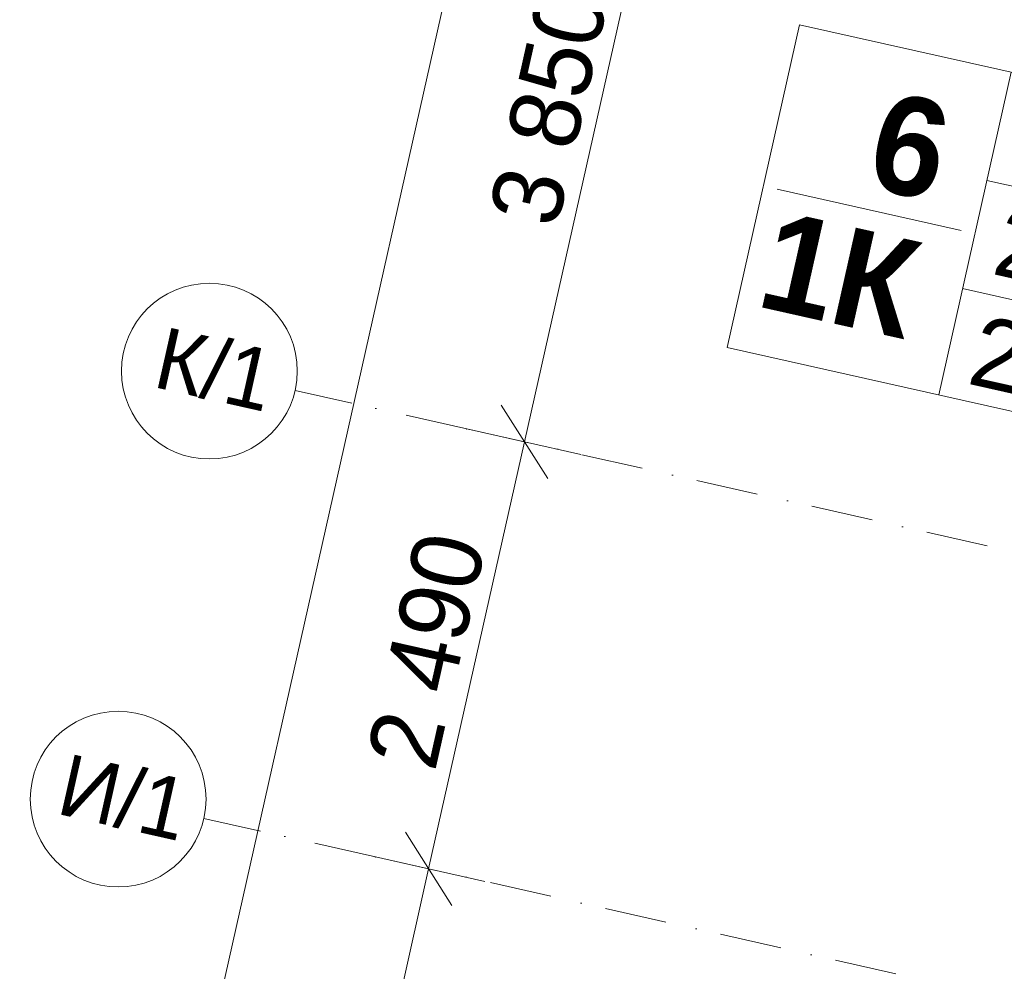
# Model space of a CAD drawing. Header units: millimetres. Extents: x -7213913 to -6999406, y 6129472 to 6470382.
# Tile 145 of 256: x -7208239 to -7202638, y 6187074 to 6192489. Entities that reach past the tile are written whole.
import ezdxf
from ezdxf.enums import TextEntityAlignment as Align

# ---------------------------------------------------------------- set-up
doc = ezdxf.new("R2010")
doc.units = ezdxf.units.MM
doc.header["$MEASUREMENT"] = 0
doc.linetypes.add('Штрихпунктирная', pattern=[670.277762, 352.777767, -176.388884, 0, -141.111112])
doc.layers.add('S - квартира_маркер.АР', color=7, linetype='Continuous')
doc.layers.add('АР-Чертеж-Оси_Осевые размеры.АР', color=7, linetype='Continuous')
for name, color, linetype, lineweight in [('S - квартира_маркер.АР_Ном._пера__1', 7, 'Continuous', 0), ('АР-Чертеж-Оси_Осевые размеры.АР_Ном._пера__1', 7, 'Continuous', 0), ('АР-Чертеж-Оси_Осевые размеры.АР_Ном._пера__120', 7, 'Continuous', 0)]:
    doc.layers.add(name, color=color, linetype=linetype, lineweight=lineweight)
doc.styles.add('РЎР“Р•РќР•Р\xa0Р\x98Р\xa0_РЎРўР\x98Р›Р¬_5', font='GOTHIC.TTF')
doc.styles.add('РЎР“Р•РќР•Р\xa0Р\x98Р\xa0_РЎРўР\x98Р›Р¬_6', font='GOTHICB.TTF')
doc.dimstyles.new('СГЕНЕРИР_СТИЛЬ__1', dxfattribs={"dimtxt": 400, "dimasz": 332.5, "dimexe": 0.18, "dimexo": 0.0625, "dimgap": 0, "dimtad": 1, "dimdec": 0, "dimzin": 0, "dimdsep": 46, "dimtxsty": 'РЎР“Р•РќР•Р\xa0Р\x98Р\xa0_РЎРўР\x98Р›Р¬_5', "dimblk": 'ARROWHEAD_6', "dimblk1": 'ARROWHEAD_6', "dimblk2": 'ARROWHEAD_6', "dimcen": 0.09, "dimse1": 1, "dimse2": 1, "dimclrd": 7, "dimclre": 7, "dimclrt": 7, "dimazin": 0, "dimtfac": 1, "dimtdec": 4, "dimtmove": 0, "dimatfit": 3, "dimfxl": 1, "dimtolj": 1, "dimtzin": 0, "dimarcsym": 0})
doc.dimstyles.new('СГЕНЕРИР_СТИЛЬ__2', dxfattribs={"dimtxt": 400, "dimasz": 332.5, "dimexe": 0.18, "dimexo": 0.0625, "dimgap": 0, "dimtad": 1, "dimdec": 0, "dimzin": 0, "dimdsep": 46, "dimtxsty": 'РЎР“Р•РќР•Р\xa0Р\x98Р\xa0_РЎРўР\x98Р›Р¬_5', "dimblk": 'ARROWHEAD_6', "dimblk1": 'ARROWHEAD_6', "dimblk2": 'ARROWHEAD_6', "dimcen": 0.09, "dimse1": 1, "dimse2": 1, "dimclrd": 7, "dimclre": 7, "dimclrt": 7, "dimazin": 0, "dimtfac": 1, "dimtdec": 4, "dimtmove": 2, "dimatfit": 3, "dimfxl": 1, "dimtolj": 1, "dimtzin": 0, "dimarcsym": 0})

# ---------------------------------------------------------------- blocks, each defined once
blk = doc.blocks.new('labelLabPP_FlatE34FrameRed3d[102]_10', base_point=(-7203851.7, 6191879.4))
at = {"layer": 'S - квартира_маркер.АР_Ном._пера__1', "color": 7, "linetype": 'Continuous', "lineweight": 0}
for p, q in [((-7203803.3, 6192459.9), (-7204215.5, 6190624.4)), ((-7203803.3, 6192459.9), (-7201127.5, 6191858.9)), ((-7202599, 6192189.4), (-7203011.3, 6190353.9)), ((-7201127.5, 6191858.9), (-7201539.7, 6190023.4)), ((-7202737.2, 6191574.4), (-7201265.6, 6191243.9)), ((-7203931.3, 6191524.6), (-7202883.2, 6191289.2)), ((-7202875.3, 6190959.4), (-7201403.8, 6190628.9)), ((-7204215.5, 6190624.4), (-7201539.7, 6190023.4))]:
    blk.add_line(p, q, dxfattribs=at)
at = {"layer": 'S - квартира_маркер.АР_Ном._пера__1', "color": 7, "lineweight": 0}
for tag, height, style, p in [('TS_FLATNUMBER', 560, 'РЎР“Р•РќР•Р\xa0Р\x98Р\xa0_РЎРўР\x98Р›Р¬_6', (-7202769.3, 6191678.2)), ('TS_POSTFIXNUMROOMS', 560, 'РЎР“Р•РќР•Р\xa0Р\x98Р\xa0_РЎРўР\x98Р›Р¬_6', (-7202944.6, 6190897.6)), ('TS_LIVING_ROOM_AREA', 400, 'РЎР“Р•РќР•Р\xa0Р\x98Р\xa0_РЎРўР\x98Р›Р¬_5', (-7201229.1, 6191564.3)), ('TS_WITHOUTBALK', 400, 'РЎР“Р•РќР•Р\xa0Р\x98Р\xa0_РЎРўР\x98Р›Р¬_5', (-7201367.9, 6190946.3)), ('TS_ALLSQUARE', 400, 'РЎР“Р•РќР•Р\xa0Р\x98Р\xa0_РЎРўР\x98Р›Р¬_5', (-7201508.1, 6190321.9))]:
    blk.add_attdef(tag, text='', height=height, rotation=347.3417, dxfattribs=dict(at, style=style)).set_placement(p, align=Align.MIDDLE_RIGHT)
blk = doc.blocks.new('*D881', base_point=(-6566190.3, 6562677.8))
at = {"layer": 'АР-Чертеж-Оси_Осевые размеры.АР_Ном._пера__1', "color": 7, "linetype": 'Continuous', "lineweight": 0, "transparency": 16777216}
for p, q in [((-7204391, 6193633.9), (-7204655.8, 6194052.1)), ((-7204843.5, 6193914.9), (-7204203.2, 6193771.1)), ((-7204523.4, 6193843), (-7205367.1, 6190086.5)), ((-7205234.7, 6189877.5), (-7205499.5, 6190295.6))]:
    blk.add_line(p, q, dxfattribs=at)
at = {"layer": 'АР-Чертеж-Оси_Осевые размеры.АР_Ном._пера__1', "color": 7, "lineweight": 0, "transparency": 16777216, "insert": (-7205177.8, 6191294.5), "char_height": 400, "attachment_point": 7, "rotation": 77.3418, "style": 'РЎР“Р•РќР•Р\xa0Р\x98Р\xa0_РЎРўР\x98Р›Р¬_5'}
blk.add_mtext('\\A1;{\\pql;\\fCentury Gothic|b0|i0|c204|p0;\\W1.000000;3\xa0850}', dxfattribs=at)
blk = doc.blocks.new('ARROWHEAD_6')
at = {"color": 0, "linetype": 'Continuous', "lineweight": 0}
for p, q in [((-0.5, -0.5), (0.5, 0.5)), ((0, 0), (-1, 0))]:
    blk.add_line(p, q, dxfattribs=at)
blk = doc.blocks.new('*D882', base_point=(-6566190.3, 6562677.8))
at = {"layer": 'АР-Чертеж-Оси_Осевые размеры.АР_Ном._пера__1', "color": 7, "linetype": 'Continuous', "lineweight": 0, "transparency": 16777216}
for p, q in [((-7204523.4, 6193843), (-7205367.1, 6190086.5)), ((-7205234.7, 6189877.5), (-7205499.5, 6190295.6)), ((-7205687.2, 6190158.5), (-7205046.9, 6190014.6)), ((-7205367.1, 6190086.5), (-7205912.7, 6187657.1)), ((-7205780.3, 6187448), (-7206045.1, 6187866.1))]:
    blk.add_line(p, q, dxfattribs=at)
at = {"layer": 'АР-Чертеж-Оси_Осевые размеры.АР_Ном._пера__1', "color": 7, "lineweight": 0, "transparency": 16777216, "insert": (-7205872.4, 6188201.5), "char_height": 400, "attachment_point": 7, "rotation": 77.3418, "style": 'РЎР“Р•РќР•Р\xa0Р\x98Р\xa0_РЎРўР\x98Р›Р¬_5'}
blk.add_mtext('\\A1;{\\pql;\\fCentury Gothic|b0|i0|c204|p0;\\W1.000000;2\xa0490}', dxfattribs=at)
blk = doc.blocks.new('*D883', base_point=(-6566190.3, 6562677.8))
at = {"layer": 'АР-Чертеж-Оси_Осевые размеры.АР_Ном._пера__1', "color": 7, "linetype": 'Continuous', "lineweight": 0, "transparency": 16777216}
for p, q in [((-7205367.1, 6190086.5), (-7205912.7, 6187657.1)), ((-7205780.3, 6187448), (-7206045.1, 6187866.1)), ((-7206232.9, 6187729), (-7205592.6, 6187585.1)), ((-7205912.7, 6187657.1), (-7207034.7, 6182661.5)), ((-7206902.3, 6182452.4), (-7207167.1, 6182870.6)), ((-7207354.8, 6182733.4), (-7206714.5, 6182589.6))]:
    blk.add_line(p, q, dxfattribs=at)
at = {"layer": 'АР-Чертеж-Оси_Осевые размеры.АР_Ном._пера__1', "color": 7, "lineweight": 0, "transparency": 16777216, "insert": (-7206706.2, 6184489), "char_height": 400, "attachment_point": 7, "rotation": 77.3418, "style": 'РЎР“Р•РќР•Р\xa0Р\x98Р\xa0_РЎРўР\x98Р›Р¬_5'}
blk.add_mtext('\\A1;{\\pql;\\fCentury Gothic|b0|i0|c204|p0;\\W1.000000;5\xa0120}', dxfattribs=at)
blk = doc.blocks.new('*D884', base_point=(-6566190.3, 6562677.8))
at = {"layer": 'АР-Чертеж-Оси_Осевые размеры.АР_Ном._пера__1', "color": 7, "linetype": 'Continuous', "lineweight": 0, "transparency": 16777216}
for p, q in [((-7205912.7, 6187657.1), (-7207034.7, 6182661.5)), ((-7206902.3, 6182452.4), (-7207167.1, 6182870.6)), ((-7207354.8, 6182733.4), (-7206714.5, 6182589.6)), ((-7207034.7, 6182661.5), (-7207900.3, 6178807.5)), ((-7207767.9, 6178598.4), (-7208032.7, 6179016.6)), ((-7208220.4, 6178879.4), (-7207580.1, 6178735.6)), ((-7207900.3, 6178807.5), (-7208623.4, 6175587.7))]:
    blk.add_line(p, q, dxfattribs=at)
at = {"layer": 'АР-Чертеж-Оси_Осевые размеры.АР_Ном._пера__1', "color": 7, "lineweight": 0, "transparency": 16777216, "insert": (-7207700, 6180064.3), "char_height": 400, "attachment_point": 7, "rotation": 77.3418, "style": 'РЎР“Р•РќР•Р\xa0Р\x98Р\xa0_РЎРўР\x98Р›Р¬_5'}
blk.add_mtext('\\A1;{\\pql;\\fCentury Gothic|b0|i0|c204|p0;\\W1.000000;3\xa0950}', dxfattribs=at)
blk = doc.blocks.new('*D890', base_point=(-6566190.3, 6562677.8))
at = {"layer": 'АР-Чертеж-Оси_Осевые размеры.АР_Ном._пера__1', "color": 7, "linetype": 'Continuous', "lineweight": 0, "transparency": 16777216}
for p, q in [((-7203046.9, 6204959.5), (-7202989.4, 6205215.7)), ((-7202914.5, 6204750.4), (-7203179.3, 6205168.6)), ((-7202726.8, 6204887.6), (-7203367.1, 6205031.4)), ((-7212636.3, 6162263.2), (-7203046.9, 6204959.5)), ((-7212768.7, 6162472.3), (-7212503.9, 6162054.1)), ((-7212316.1, 6162191.3), (-7212956.4, 6162335.1)), ((-7212693.8, 6162007), (-7212636.3, 6162263.2))]:
    blk.add_line(p, q, dxfattribs=at)
at = {"layer": 'АР-Чертеж-Оси_Осевые размеры.АР_Ном._пера__1', "color": 7, "lineweight": 0, "transparency": 16777216, "insert": (-7207709.5, 6184564.6), "char_height": 400, "attachment_point": 7, "rotation": 77.3418, "style": 'РЎР“Р•РќР•Р\xa0Р\x98Р\xa0_РЎРўР\x98Р›Р¬_5'}
blk.add_mtext('\\A1;{\\pql;\\fCentury Gothic|b0|i0|c204|p0;\\W1.000000;43\xa0760}', dxfattribs=at)
blk = doc.blocks.new('Стандартный Маркер Сетки[185]_10', base_point=(-7207190.9, 6187944.1))
at = {"layer": 'АР-Чертеж-Оси_Осевые размеры.АР_Ном._пера__120', "color": 7, "linetype": 'Штрихпунктирная', "lineweight": 0}
for q in [(-7207190.9, 6187944.1), (-7182117.1, 6182312.7)]:
    blk.add_line((-7206215.2, 6187725), q, dxfattribs=at)
at = {"layer": 'АР-Чертеж-Оси_Осевые размеры.АР_Ном._пера__120', "color": 7, "linetype": 'Continuous', "lineweight": 0}
blk.add_circle((-7207678.7, 6188053.7), 500, dxfattribs=at)
at = {"layer": 'АР-Чертеж-Оси_Осевые размеры.АР_Ном._пера__120', "color": 7, "linetype": 'Штрихпунктирная', "lineweight": 0}
blk.add_point((-7206215.2, 6187725), dxfattribs=at)
blk.add_point((-7206215.2, 6187725), dxfattribs=at)
at = {"layer": 'АР-Чертеж-Оси_Осевые размеры.АР_Ном._пера__120', "color": 7, "lineweight": 0, "style": 'РЎР“Р•РќР•Р\xa0Р\x98Р\xa0_РЎРўР\x98Р›Р¬_5'}
blk.add_attdef('AC_MarkerText_1', text='', height=350, rotation=347.3418, dxfattribs=at).set_placement((-7207608.8, 6188234.8), align=Align.TOP_CENTER)
blk = doc.blocks.new('Стандартный Маркер Сетки[188]_10', base_point=(-7206672, 6190379.6))
at = {"layer": 'АР-Чертеж-Оси_Осевые размеры.АР_Ном._пера__120', "color": 7, "linetype": 'Штрихпунктирная', "lineweight": 0}
for q in [(-7206672, 6190379.6), (-7181457, 6184716.5), (-7205696.3, 6190160.5)]:
    blk.add_line((-7205696.3, 6190160.5), q, dxfattribs=at)
at = {"layer": 'АР-Чертеж-Оси_Осевые размеры.АР_Ном._пера__120', "color": 7, "linetype": 'Continuous', "lineweight": 0}
blk.add_circle((-7207159.8, 6190489.2), 500, dxfattribs=at)
at = {"layer": 'АР-Чертеж-Оси_Осевые размеры.АР_Ном._пера__120', "color": 7, "linetype": 'Штрихпунктирная', "lineweight": 0}
blk.add_point((-7205696.3, 6190160.5), dxfattribs=at)
at = {"layer": 'АР-Чертеж-Оси_Осевые размеры.АР_Ном._пера__120', "color": 7, "lineweight": 0, "style": 'РЎР“Р•РќР•Р\xa0Р\x98Р\xa0_РЎРўР\x98Р›Р¬_5'}
blk.add_attdef('AC_MarkerText_1', text='', height=350, rotation=347.3418, dxfattribs=at).set_placement((-7207089.9, 6190670.3), align=Align.TOP_CENTER)
blk = doc.blocks.new('Стандартный Маркер Сетки[191]_10', base_point=(-7206672, 6190379.6))
at = {"layer": 'АР-Чертеж-Оси_Осевые размеры.АР_Ном._пера__120', "color": 7, "linetype": 'Штрихпунктирная', "lineweight": 0}
for q in [(-7206672, 6190379.6), (-7181550.6, 6184737.5), (-7205696.3, 6190160.5)]:
    blk.add_line((-7205696.3, 6190160.5), q, dxfattribs=at)
at = {"layer": 'АР-Чертеж-Оси_Осевые размеры.АР_Ном._пера__120', "color": 7, "linetype": 'Continuous', "lineweight": 0}
blk.add_circle((-7207159.8, 6190489.2), 500, dxfattribs=at)
at = {"layer": 'АР-Чертеж-Оси_Осевые размеры.АР_Ном._пера__120', "color": 7, "linetype": 'Штрихпунктирная', "lineweight": 0}
blk.add_point((-7205696.3, 6190160.5), dxfattribs=at)
at = {"layer": 'АР-Чертеж-Оси_Осевые размеры.АР_Ном._пера__120', "color": 7, "lineweight": 0, "style": 'РЎР“Р•РќР•Р\xa0Р\x98Р\xa0_РЎРўР\x98Р›Р¬_5'}
blk.add_attdef('AC_MarkerText_1', text='', height=350, rotation=347.3418, dxfattribs=at).set_placement((-7207089.9, 6190670.3), align=Align.TOP_CENTER)
blk = doc.blocks.new('Стандартный Маркер Сетки[206]_10', base_point=(-7207190.9, 6187944.1))
at = {"layer": 'АР-Чертеж-Оси_Осевые размеры.АР_Ном._пера__120', "color": 7, "linetype": 'Штрихпунктирная', "lineweight": 0}
for q in [(-7207190.9, 6187944.1), (-7182117.1, 6182312.7)]:
    blk.add_line((-7206215.2, 6187725), q, dxfattribs=at)
at = {"layer": 'АР-Чертеж-Оси_Осевые размеры.АР_Ном._пера__120', "color": 7, "linetype": 'Continuous', "lineweight": 0}
blk.add_circle((-7207678.7, 6188053.7), 500, dxfattribs=at)
at = {"layer": 'АР-Чертеж-Оси_Осевые размеры.АР_Ном._пера__120', "color": 7, "linetype": 'Штрихпунктирная', "lineweight": 0}
blk.add_point((-7206215.2, 6187725), dxfattribs=at)
blk.add_point((-7206215.2, 6187725), dxfattribs=at)
at = {"layer": 'АР-Чертеж-Оси_Осевые размеры.АР_Ном._пера__120', "color": 7, "lineweight": 0, "style": 'РЎР“Р•РќР•Р\xa0Р\x98Р\xa0_РЎРўР\x98Р›Р¬_5'}
blk.add_attdef('AC_MarkerText_1', text='', height=350, rotation=347.3418, dxfattribs=at).set_placement((-7207608.8, 6188234.8), align=Align.TOP_CENTER)
blk = doc.blocks.new('Стандартный Маркер Сетки[209]_10', base_point=(-7206672, 6190379.6))
at = {"layer": 'АР-Чертеж-Оси_Осевые размеры.АР_Ном._пера__120', "color": 7, "linetype": 'Штрихпунктирная', "lineweight": 0}
for q in [(-7206672, 6190379.6), (-7181457, 6184716.5), (-7205696.3, 6190160.5)]:
    blk.add_line((-7205696.3, 6190160.5), q, dxfattribs=at)
at = {"layer": 'АР-Чертеж-Оси_Осевые размеры.АР_Ном._пера__120', "color": 7, "linetype": 'Continuous', "lineweight": 0}
blk.add_circle((-7207159.8, 6190489.2), 500, dxfattribs=at)
at = {"layer": 'АР-Чертеж-Оси_Осевые размеры.АР_Ном._пера__120', "color": 7, "linetype": 'Штрихпунктирная', "lineweight": 0}
blk.add_point((-7205696.3, 6190160.5), dxfattribs=at)
at = {"layer": 'АР-Чертеж-Оси_Осевые размеры.АР_Ном._пера__120', "color": 7, "lineweight": 0, "style": 'РЎР“Р•РќР•Р\xa0Р\x98Р\xa0_РЎРўР\x98Р›Р¬_5'}
blk.add_attdef('AC_MarkerText_1', text='', height=350, rotation=347.3418, dxfattribs=at).set_placement((-7207089.9, 6190670.3), align=Align.TOP_CENTER)
blk = doc.blocks.new('Стандартный Маркер Сетки[216]_10', base_point=(-7206672, 6190379.6))
at = {"layer": 'АР-Чертеж-Оси_Осевые размеры.АР_Ном._пера__120', "color": 7, "linetype": 'Штрихпунктирная', "lineweight": 0}
for q in [(-7206672, 6190379.6), (-7181550.6, 6184737.5), (-7205696.3, 6190160.5)]:
    blk.add_line((-7205696.3, 6190160.5), q, dxfattribs=at)
at = {"layer": 'АР-Чертеж-Оси_Осевые размеры.АР_Ном._пера__120', "color": 7, "linetype": 'Continuous', "lineweight": 0}
blk.add_circle((-7207159.8, 6190489.2), 500, dxfattribs=at)
at = {"layer": 'АР-Чертеж-Оси_Осевые размеры.АР_Ном._пера__120', "color": 7, "linetype": 'Штрихпунктирная', "lineweight": 0}
blk.add_point((-7205696.3, 6190160.5), dxfattribs=at)
at = {"layer": 'АР-Чертеж-Оси_Осевые размеры.АР_Ном._пера__120', "color": 7, "lineweight": 0, "style": 'РЎР“Р•РќР•Р\xa0Р\x98Р\xa0_РЎРўР\x98Р›Р¬_5'}
blk.add_attdef('AC_MarkerText_1', text='', height=350, rotation=347.3418, dxfattribs=at).set_placement((-7207089.9, 6190670.3), align=Align.TOP_CENTER)

msp = doc.modelspace()

# ---------------------------------------------------------------- block references
at = {"layer": 'S - квартира_маркер.АР', "color": 104, "linetype": 'Continuous', "lineweight": 15, "true_color": 0x029e21}
msp.add_blockref('labelLabPP_FlatE34FrameRed3d[102]_10', (-7203851.7, 6191879.4), dxfattribs=at).add_auto_attribs({'TS_POSTFIXNUMROOMS': '1К ', 'TS_FLATNUMBER': ' 6 ', 'TS_LIVING_ROOM_AREA': '19,84', 'TS_WITHOUTBALK': '28,41', 'TS_ALLSQUARE': '28,41'})
at = {"layer": 'АР-Чертеж-Оси_Осевые размеры.АР', "color": 8, "linetype": 'Continuous', "lineweight": 15}
for name, p, values in [('Стандартный Маркер Сетки[188]_10', (-7206672, 6190379.6), {'AC_MarkerText_1': 'К/1'}), ('Стандартный Маркер Сетки[191]_10', (-7206672, 6190379.6), {'AC_MarkerText_1': 'К/1'}), ('Стандартный Маркер Сетки[209]_10', (-7206672, 6190379.6), {'AC_MarkerText_1': 'К/1'}), ('Стандартный Маркер Сетки[216]_10', (-7206672, 6190379.6), {'AC_MarkerText_1': 'К/1'}), ('Стандартный Маркер Сетки[185]_10', (-7207190.9, 6187944.1), {'AC_MarkerText_1': 'И/1'}), ('Стандартный Маркер Сетки[206]_10', (-7207190.9, 6187944.1), {'AC_MarkerText_1': 'И/1'})]:
    msp.add_blockref(name, p, dxfattribs=at).add_auto_attribs(values)

# ---------------------------------------------------------------- dimensions: what is measured, and where the dimension line sits
at = {"layer": 'АР-Чертеж-Оси_Осевые размеры.АР', "color": 7, "linetype": 'Continuous', "lineweight": 0}
for base, p1, p2, angle, dimstyle, picture, middle in [((-7203046.9, 6204959.5), (-7213412.7, 6162437.5), (-7203841.7, 6205138), 77.3418, 'СГЕНЕРИР_СТИЛЬ__2', '*D890', (-7207720.9, 6185426.5)), ((-7205367.1, 6190086.5), (-7206287.5, 6194239.2), (-7207159.8, 6190489.2), 257.3418, 'СГЕНЕРИР_СТИЛЬ__1', '*D881', (-7205222.5, 6192007.8)), ((-7205912.7, 6187657.1), (-7207159.8, 6190489.2), (-7207678.7, 6188053.7), 257.3418, 'СГЕНЕРИР_СТИЛЬ__1', '*D882', (-7205917.2, 6188914.9)), ((-7207034.7, 6182661.5), (-7207678.7, 6188053.7), (-7208798.7, 6183057.7), 257.3418, 'СГЕНЕРИР_СТИЛЬ__1', '*D883', (-7206751, 6185202.3)), ((-7207900.3, 6178807.5), (-7208798.7, 6183057.7), (-7209666.3, 6179204.2), 257.3418, 'СГЕНЕРИР_СТИЛЬ__1', '*D884', (-7207744.8, 6180777.6))]:
    dim = msp.add_linear_dim(base=base, p1=p1, p2=p2, angle=angle, dimstyle=dimstyle, dxfattribs=at)
    dim.commit()
    dim.dimension.update_dxf_attribs({"geometry": picture, "text_midpoint": middle, "dimtype": 160, "text_rotation": 77.3418})

doc.saveas('drawing.dxf')
